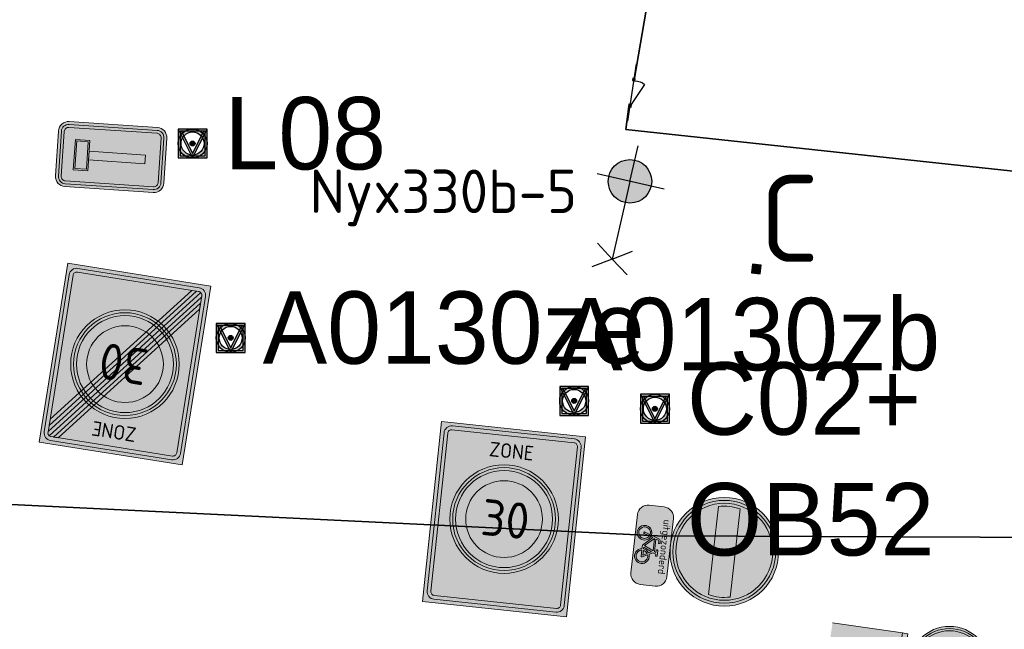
# Model space of a CAD drawing. Header units: metres. Extents: x 167358 to 169466, y 462430 to 462985.
# Tile 13 of 29: x 167527 to 167561, y 462795 to 462816. Entities that reach past the tile are written whole.
import ezdxf
from ezdxf.enums import TextEntityAlignment as Align

# ---------------------------------------------------------------- set-up
doc = ezdxf.new("R2018")
doc.units = ezdxf.units.M
doc.header["$LTSCALE"] = 0.2
for name, color, linetype, lineweight in [('N-WE-IE-MEUBILAIR_WEGMEUBILAIR_CONTAINER-S', 162, 'Continuous', 25), ('N-WE-IE-MEUBILAIR_WEGMEUBILAIR_LICHTMAST-S', 24, 'Continuous', 25), ('N-WE-IE-MEUBILAIR_WEGMEUBILAIR_VERKEERSBORD-S', 92, 'Continuous', 25), ('N-WE-IE-TERREINAFSCHEIDING_KUNSTMATIG_RASTERHEKWERK-G', 213, 'IE-TERREINAFSCHEIDING-KUNSTMATIG-OPEN', 35), ('N-WE-VW-VERKEERSTEKEN_BORD_C-S', 7, 'Continuous', 25), ('N-WE-VW-VERKEERSTEKEN_BORD_D-S', 7, 'Continuous', 25), ('N-WE-VW-VERKEERSTEKEN_BORD_L-S', 7, 'Continuous', 25), ('N-WE-VW-VERKEERSTEKEN_BORD_ONDERBORD-S', 7, 'Continuous', 25), ('N-WE-VW-VERKEERSTEKEN_BORD_ZONEBORD-S', 7, 'Continuous', 25), ('N-XX-IE-TERREINAFSCHEIDING-DOORGANG-S', 215, 'Continuous', 25)]:
    doc.layers.add(name, color=color, linetype=linetype, lineweight=lineweight)
doc.layers.add('X-XX-AL-FASERENS-G', color=6, linetype='Fasegrens', lineweight=35, plot=False)
doc.layers.add('X_uitv', color=7, linetype='Continuous')
doc.styles.add('NLCS-ISO', font='NLCS-ISO.ttf')
doc.styles.add('NLCS-RVV-M200-T25', font='NLCS-RVV.ttf')
doc.styles.add('ZURICH', font='ZURCHN.TTF')
doc.linetypes.add('Fasegrens', pattern='A,40,[132,ltypeshp.shx,S=2,R=0,X=0,Y=0],-0.2,1', length=41.2)
doc.linetypes.add('IE-TERREINAFSCHEIDING-KUNSTMATIG-OPEN', pattern='A,7,-1.5,[67,NLCS.SHX,S=0.75,R=0,X=0,Y=0],-1.5', length=10)
picture_1 = doc.add_image_def('image1.png', size_in_pixel=(1080, 776))

# ---------------------------------------------------------------- blocks, each defined once
blk = doc.blocks.new('N-SIE-WEG_VERKEERSBORD_PAAL-SO')
h = blk.add_hatch(color=256)
h.dxf.hatch_style = 1
h.paths.add_polyline_path([(-1, 0, 1), (1, 0, 1)])
h.paths.add_polyline_path([(0.796, 0, -1), (-0.796, 0, -1)], flags=16)
h = blk.add_hatch(color=256)
h.dxf.hatch_style = 1
h.paths.add_polyline_path([(0, 1), (-1, 1), (-0.8, 0.6, -0.037994), (-0.7, 0.714), (-0.773, 0.86), (-0.511, 0.86, -0.134934)])
h = blk.add_hatch(color=256)
h.dxf.hatch_style = 1
h.paths.add_polyline_path([(-0.86, 0.719), (-1, 1), (-1, 0, -0.134934), (-0.86, 0.511)])
h = blk.add_hatch(color=256)
h.dxf.hatch_style = 1
h.paths.add_polyline_path([(1, 1), (0, 1, -0.134934), (0.511, 0.86), (0.773, 0.86), (0.7, 0.714, -0.037994), (0.8, 0.6)])
h = blk.add_hatch(color=256)
h.dxf.hatch_style = 1
h.paths.add_polyline_path([(1, 1), (0.86, 0.719), (0.86, 0.511, -0.134934), (1, 0)])
h = blk.add_hatch(color=256)
h.dxf.hatch_style = 1
h.paths.add_polyline_path([(-0.511, -0.86), (-0.86, -0.86), (-0.86, -0.511, -0.134934), (-1, 0), (-1, -1), (0, -1, -0.134934)])
h = blk.add_hatch(color=256)
h.dxf.hatch_style = 1
h.paths.add_polyline_path([(-0.603, 0.52, 0.050318), (-0.694, 0.389), (-0.106, -0.789, 0.066661), (0.106, -0.789), (0.694, 0.389, 0.050318), (0.603, 0.52), (0, -0.686)])
h = blk.add_hatch(color=256)
h.dxf.hatch_style = 1
h.paths.add_polyline_path([(0.171, 0, 1), (-0.171, 0, 1)])
h = blk.add_hatch(color=256)
h.dxf.hatch_style = 1
h.paths.add_polyline_path([(1, 0, -0.134934), (0.86, -0.511), (0.86, -0.86), (0.511, -0.86, -0.134934), (0, -1), (1, -1)])
for points in [[(-1, -1), (1, -1), (1, 1), (-1, 1)], [(-0.86, -0.86), (0.86, -0.86), (0.86, 0.86), (-0.86, 0.86)]]:
    blk.add_lwpolyline(points, close=True)
at = {"flags": 128}
for points in [[(-1, 1), (0, -1), (1, 1)], [(-0.773, 0.86), (0, -0.686), (0.773, 0.86)]]:
    blk.add_lwpolyline(points, close=True, dxfattribs=at)
for radius in [1, 0.796, 0.171]:
    blk.add_circle((0, 0), radius)
at = {"lineweight": 30, "flags": 104}
blk.add_attdef('bordgegevens', text='', height=3, dxfattribs=at).set_placement((2.209, 3.21), align=Align.TOP_LEFT)
at = {"style": 'NLCS-ISO', "flags": 9}
for tag, p in [('PAAL', (2.209, -4.133)), ('LOCATIE', (2.209, -8.3))]:
    blk.add_attdef(tag, p, '', height=3, dxfattribs=at)
blk = doc.blocks.new('SIE-WEG_CONTAINER_TEGEL')
at = {"flags": 128}
blk.add_lwpolyline([(-0.15, -0.15), (0.15, -0.15), (0.15, 0.15), (-0.15, 0.15)], close=True, dxfattribs=at)
blk.add_solid([(-0.15, 0.15), (-0.15, -0.15), (0.15, 0.15), (0.15, -0.15)])
at = {"style": 'NLCS-ISO'}
blk.add_text('C', height=0.2, dxfattribs=at).set_placement((0, 0), align=Align.MIDDLE_CENTER)
blk.add_attdef('TEGEL', (0.089, 0.257), '', height=3, dxfattribs=at)
blk = doc.blocks.new('N-SVW-VERKEERSTEKEN_BORD_D02RBB22-SO')
at = {"true_color": 0x007dc8}
h = blk.add_hatch(color=152, dxfattribs=at)
h.dxf.hatch_style = 1
h.paths.add_polyline_path([(2.518, 3.679), (2.66, 3.727, 0.577878), (-2.125, 4.655), (-2.012, 4.557, -0.577878)])
at = {"true_color": 0xffffff}
h = blk.add_hatch(color=7, dxfattribs=at)
h.dxf.hatch_style = 1
h.paths.add_polyline_path([(-2.012, 4.557), (-1.898, 4.458, -0.577878), (2.376, 3.63), (2.518, 3.679, 0.577878)])
at = {"true_color": 0x007dc8}
h = blk.add_hatch(color=152, dxfattribs=at)
h.dxf.hatch_style = 1
h.paths.add_polyline_path([(-1.632, 3.868), (-1.025, 4.475), (0, 3.448), (0.001, 5.325, 0.414322), (-2.512, 2.812, 0.414105), (-0.001, 0.3), (0, 1.619), (-1.423, 1.877, -0.656866), (-1.494, 2.182), (-0.54, 2.776)])
h = blk.add_hatch(color=152, dxfattribs=at)
h.dxf.hatch_style = 1
h.paths.add_polyline_path([(0.001, 5.325), (0, 3.448), (0.067, 3.381), (0.646, 4.315, -0.66261), (0.964, 4.266), (1.451, 1.592, -0.52003), (1.253, 1.391), (0, 1.619), (-0.001, 0.3, 0.414322), (2.513, 2.812, 0.414105)])
h = blk.add_hatch(color=152, dxfattribs=at)
h.dxf.hatch_style = 1
h.paths.add_polyline_path([(-2.012, 4.557), (-2.125, 4.655, 0.180494), (-2.812, 2.812, 0.414214), (0, 0), (0, 0.15, -0.414214), (-2.662, 2.812, -0.180494)])
at = {"true_color": 0xffffff}
h = blk.add_hatch(color=7, dxfattribs=at)
h.dxf.hatch_style = 1
h.paths.add_polyline_path([(-2.512, 2.812, -0.180494), (-1.898, 4.458), (-2.012, 4.557, 0.180494), (-2.662, 2.812, 0.414214), (0, 0.15), (0, 0.3, -0.414214)])
h = blk.add_hatch(color=7, dxfattribs=at)
h.dxf.hatch_style = 1
h.paths.add_polyline_path([(0, 3.448), (-1.025, 4.475), (-1.632, 3.868), (-0.54, 2.776), (-1.494, 2.182, 0.656866), (-1.423, 1.877), (0, 1.619)])
h = blk.add_hatch(color=7, dxfattribs=at)
h.dxf.hatch_style = 1
h.paths.add_polyline_path([(0.964, 4.266, 0.66261), (0.646, 4.315), (0.067, 3.381), (0, 3.448), (0, 1.619), (1.253, 1.391, 0.52003), (1.451, 1.592)])
at = {"true_color": 0x007dc8}
h = blk.add_hatch(color=152, dxfattribs=at)
h.dxf.hatch_style = 1
h.paths.add_polyline_path([(2.812, 2.812, 0.083022), (2.66, 3.727), (2.518, 3.679, -0.083022), (2.663, 2.812, -0.414214), (0, 0.15), (0, 0, 0.414214)])
at = {"true_color": 0xffffff}
h = blk.add_hatch(color=7, dxfattribs=at)
h.dxf.hatch_style = 1
h.paths.add_polyline_path([(2.518, 3.679), (2.376, 3.63, -0.083022), (2.513, 2.812, -0.414214), (0, 0.3), (0, 0.15, 0.414214), (2.663, 2.812, 0.083022)])
at = {"true_color": 0xafafaf}
h = blk.add_hatch(color=253, dxfattribs=at)
h.dxf.hatch_style = 1
h.paths.add_polyline_path([(0.375, 0), (-0.375, 0), (-0.375, -0.375), (0.375, -0.375)])
at = {"true_color": 0x0a0a0a}
h = blk.add_hatch(color=28, dxfattribs=at)
h.dxf.hatch_style = 1
h.paths.add_polyline_path([(1.875, -0.375), (-1.875, -0.375), (-1.875, -0.75), (1.875, -0.75)])
at = {"true_color": 0xffe100}
h = blk.add_hatch(color=2, dxfattribs=at)
h.dxf.hatch_style = 1
h.paths.add_polyline_path([(1.875, -0.75), (-1.875, -0.75), (-1.875, -5.625), (1.875, -5.625)])
at = {"color": 7, "lineweight": 0, "true_color": 0xffffff}
blk.add_lwpolyline([(-1.025, 4.475), (0.067, 3.381), (0.646, 4.315, -0.66261), (0.964, 4.266), (1.451, 1.592, -0.527936), (1.248, 1.392), (-1.423, 1.877, -0.656866), (-1.494, 2.182), (-0.54, 2.776), (-1.632, 3.868)], format="xyb", close=True, dxfattribs=at)
at = {"color": 253, "lineweight": 0, "true_color": 0xafafaf}
blk.add_lwpolyline([(-0.375, -0.375), (0.375, -0.375), (0.375, 0), (-0.375, 0)], close=True, dxfattribs=at)
at = {"color": 28, "lineweight": 0, "true_color": 0x0a0a0a}
blk.add_lwpolyline([(-1.875, -0.75), (1.875, -0.75), (1.875, -0.375), (-1.875, -0.375)], close=True, dxfattribs=at)
at = {"color": 253, "lineweight": 0, "true_color": 0xafafaf}
blk.add_lwpolyline([(1.875, -5.625), (1.875, -0.75), (-1.875, -0.75), (-1.875, -5.625)], dxfattribs=at)
at = {"color": 152, "lineweight": 0, "true_color": 0x007dc8}
blk.add_circle((0, 2.812), 2.812, dxfattribs=at)
at = {"color": 7, "lineweight": 0, "true_color": 0xffffff}
for radius in [2.663, 2.513]:
    blk.add_circle((0, 2.812), radius, dxfattribs=at)
blk = doc.blocks.new('N-SVW-VERKEERSTEKEN_BORD_ZONEBORD BEGIN_A01_030-SO')
at = {"true_color": 0xffffff}
h = blk.add_hatch(color=7, dxfattribs=at)
h.dxf.hatch_style = 1
h.paths.add_polyline_path([(5.002, 6.251), (-5.002, 6.251), (-5.002, 0), (-4.756, 0), (-4.756, 5.486, -0.414214), (-4.231, 6.011), (4.247, 6.011, -0.414214), (4.772, 5.486), (4.772, 0), (5.002, 0)])
at = {"true_color": 0x191919}
h = blk.add_hatch(color=250, dxfattribs=at)
h.dxf.hatch_style = 1
h.paths.add_polyline_path([(-4.494, 5.486, -0.414214), (-4.231, 5.748), (4.247, 5.748, -0.414214), (4.51, 5.486), (4.51, 0), (4.772, 0), (4.772, 5.486, 0.414214), (4.247, 6.011), (-4.231, 6.011, 0.414214), (-4.756, 5.486), (-4.756, 0), (-4.494, 0)])
at = {"true_color": 0xffffff}
h = blk.add_hatch(color=7, dxfattribs=at)
h.dxf.hatch_style = 1
h.paths.add_polyline_path([(4.51, 5.486, 0.414214), (4.247, 5.748), (-4.231, 5.748, 0.414214), (-4.494, 5.486), (-4.494, 0), (-3.75, 0, -1), (3.75, 0), (4.51, 0)])
at = {"true_color": 0xff0000}
h = blk.add_hatch(color=1, dxfattribs=at)
h.dxf.hatch_style = 1
h.paths.add_polyline_path([(-3.75, 0), (-3.55, 0, -1), (3.55, 0), (3.75, 0, 1)])
at = {"true_color": 0xffffff}
h = blk.add_hatch(color=7, dxfattribs=at)
h.dxf.hatch_style = 1
h.paths.add_polyline_path([(-3.55, 0), (-3.35, 0, -1), (3.35, 0), (3.55, 0, 1)])
at = {"true_color": 0xff0000}
h = blk.add_hatch(color=1, dxfattribs=at)
h.dxf.hatch_style = 1
h.paths.add_polyline_path([(-3.35, 0), (-2.65, 0, -1), (2.65, 0), (3.35, 0, 1)])
at = {"true_color": 0xffffff}
h = blk.add_hatch(color=7, dxfattribs=at)
h.dxf.hatch_style = 1
h.paths.add_polyline_path([(-2.65, 0), (2.65, 0, 1)])
h = blk.add_hatch(color=7, dxfattribs=at)
h.dxf.hatch_style = 1
h.paths.add_polyline_path([(5.002, 0), (4.772, 0), (4.772, -5.491, -0.414214), (4.247, -6.016), (-4.231, -6.016, -0.414214), (-4.756, -5.491), (-4.756, 0), (-5.002, 0), (-5.002, -6.251), (5.002, -6.251)])
at = {"true_color": 0x191919}
h = blk.add_hatch(color=250, dxfattribs=at)
h.dxf.hatch_style = 1
h.paths.add_polyline_path([(-4.494, 0), (-4.756, 0), (-4.756, -5.491, 0.414214), (-4.231, -6.016), (4.247, -6.016, 0.414214), (4.772, -5.491), (4.772, 0), (4.51, 0), (4.51, -5.491, -0.414214), (4.247, -5.753), (-4.231, -5.753, -0.414214), (-4.494, -5.491)])
at = {"true_color": 0xffffff}
h = blk.add_hatch(color=7, dxfattribs=at)
h.dxf.hatch_style = 1
h.paths.add_polyline_path([(-3.75, 0), (-4.494, 0), (-4.494, -5.491, 0.414214), (-4.231, -5.753), (4.247, -5.753, 0.414214), (4.51, -5.491), (4.51, 0), (3.75, 0, -1)])
at = {"true_color": 0xff0000}
h = blk.add_hatch(color=1, dxfattribs=at)
h.dxf.hatch_style = 1
h.paths.add_polyline_path([(3.75, 0), (3.55, 0, -1), (-3.55, 0), (-3.75, 0, 1)])
at = {"true_color": 0xffffff}
h = blk.add_hatch(color=7, dxfattribs=at)
h.dxf.hatch_style = 1
h.paths.add_polyline_path([(3.55, 0), (3.35, 0, -1), (-3.35, 0), (-3.55, 0, 1)])
at = {"true_color": 0xff0000}
h = blk.add_hatch(color=1, dxfattribs=at)
h.dxf.hatch_style = 1
h.paths.add_polyline_path([(3.35, 0), (2.65, 0, -1), (-2.65, 0), (-3.35, 0, 1)])
at = {"true_color": 0xffffff}
h = blk.add_hatch(color=7, dxfattribs=at)
h.dxf.hatch_style = 1
h.paths.add_polyline_path([(2.65, 0), (-2.65, 0, 1)])
at = {"color": 251, "lineweight": 0, "true_color": 0x4b4b4b}
blk.add_lwpolyline([(-5.002, 6.251), (5.002, 6.251), (5.002, -6.251), (-5.002, -6.251)], close=True, dxfattribs=at)
at = {"color": 250, "lineweight": 0, "true_color": 0x191919}
for points in [[(-4.231, 6.011), (4.247, 6.011, -0.414214), (4.772, 5.486), (4.772, -5.491, -0.414214), (4.247, -6.016), (-4.231, -6.016, -0.414214), (-4.756, -5.491), (-4.756, 5.486, -0.414214)], [(-4.231, 5.748), (4.247, 5.748, -0.414214), (4.51, 5.486), (4.51, -5.491, -0.414214), (4.247, -5.753), (-4.231, -5.753, -0.414214), (-4.494, -5.491), (-4.494, 5.486, -0.414214)]]:
    blk.add_lwpolyline(points, format="xyb", close=True, dxfattribs=at)
at = {"color": 1, "lineweight": 0, "true_color": 0xff0000}
blk.add_circle((0, 0), 3.75, dxfattribs=at)
at = {"color": 7, "lineweight": 0, "true_color": 0xffffff}
for radius in [3.55, 3.35, 2.65]:
    blk.add_circle((0, 0), radius, dxfattribs=at)
at = {"color": 250, "true_color": 0x191919, "style": 'NLCS-RVV-M200-T25'}
for s, height, p in [('ZONE', 1, (0.02, 4.714)), ('30', 2.5, (0.1, 0))]:
    blk.add_text(s, height=height, dxfattribs=at).set_placement(p, align=Align.MIDDLE_CENTER)
blk.add_attdef('RVV_ONDERSCHRIFT', text='', height=1, dxfattribs=at).set_placement((0.02, -4.717), align=Align.MIDDLE_CENTER)
blk = doc.blocks.new('N-SVW-VERKEERSTEKEN_BORD_ZONEBORD EINDE_A01_030-SO')
at = {"true_color": 0xffffff}
h = blk.add_hatch(color=7, dxfattribs=at)
h.dxf.hatch_style = 1
h.paths.add_polyline_path([(5.002, 6.251), (-5.002, 6.251), (-5.002, 0), (-4.756, 0), (-4.756, 5.486, -0.414214), (-4.231, 6.011), (4.247, 6.011, -0.414214), (4.772, 5.486), (4.772, 0), (5.002, 0)])
at = {"true_color": 0x191919}
h = blk.add_hatch(color=250, dxfattribs=at)
h.dxf.hatch_style = 1
h.paths.add_polyline_path([(-4.494, 5.486, -0.414214), (-4.231, 5.748), (4.247, 5.748, -0.414214), (4.51, 5.486), (4.51, 0), (4.772, 0), (4.772, 5.486, 0.414214), (4.247, 6.011), (-4.231, 6.011, 0.414214), (-4.756, 5.486), (-4.756, 0), (-4.494, 0)])
at = {"true_color": 0xffffff}
h = blk.add_hatch(color=7, dxfattribs=at)
h.dxf.hatch_style = 1
h.paths.add_polyline_path([(3.753, 5.748), (-4.231, 5.748, 0.414214), (-4.494, 5.486), (-4.494, 0), (-3.75, 0, -0.568765), (1.79, 3.295)])
at = {"true_color": 0x191919}
h = blk.add_hatch(color=250, dxfattribs=at)
h.dxf.hatch_style = 1
h.paths.add_polyline_path([(-4.494, -4.981), (4.092, 5.748), (3.753, 5.748), (-4.494, -4.558)])
h = blk.add_hatch(color=250, dxfattribs=at)
h.dxf.hatch_style = 1
edge = h.paths.add_edge_path()
edge.add_line((-4.494, -5.404), (4.394, 5.703))
edge.add_arc((4.247, 5.486), 0.262, 0, 55.92297, ccw=False)
edge.add_line((4.51, 5.486), (4.51, 5.424))
edge.add_line((4.51, 5.424), (-4.391, -5.699))
edge.add_arc((-4.231, -5.491), 0.263, 180, 232.48762, ccw=False)
edge.add_line((-4.494, -5.491), (-4.494, -5.404))
at = {"true_color": 0xffffff}
h = blk.add_hatch(color=7, dxfattribs=at)
h.dxf.hatch_style = 1
h.paths.add_polyline_path([(4.394, 5.703, 0.149795), (4.247, 5.748), (4.092, 5.748), (2.02, 3.159, -0.017667), (2.238, 3.009)])
at = {"true_color": 0x191919}
h = blk.add_hatch(color=250, dxfattribs=at)
h.dxf.hatch_style = 1
h.paths.add_polyline_path([(-4.096, -5.753), (4.51, 5.001), (4.51, 4.578), (-3.758, -5.753)])
at = {"true_color": 0xffffff}
h = blk.add_hatch(color=7, dxfattribs=at)
h.dxf.hatch_style = 1
h.paths.add_polyline_path([(4.51, 5.001), (4.51, 5.424), (2.445, 2.844, -0.017667), (2.639, 2.664)])
h = blk.add_hatch(color=7, dxfattribs=at)
h.dxf.hatch_style = 1
h.paths.add_polyline_path([(4.51, 4.578), (2.822, 2.469, -0.181674), (3.75, 0), (4.51, 0)])
at = {"true_color": 0xafafaf}
h = blk.add_hatch(color=253, dxfattribs=at)
h.dxf.hatch_style = 1
h.paths.add_polyline_path([(-3.75, 0), (-3.55, 0, -1), (3.55, 0), (3.75, 0, 1)])
at = {"true_color": 0xffffff}
h = blk.add_hatch(color=7, dxfattribs=at)
h.dxf.hatch_style = 1
h.paths.add_polyline_path([(-3.55, 0), (-3.35, 0, -1), (3.35, 0), (3.55, 0, 1)])
at = {"true_color": 0xafafaf}
h = blk.add_hatch(color=253, dxfattribs=at)
h.dxf.hatch_style = 1
h.paths.add_polyline_path([(-3.35, 0), (-2.65, 0, -1), (2.65, 0), (3.35, 0, 1)])
at = {"true_color": 0xffffff}
h = blk.add_hatch(color=7, dxfattribs=at)
h.dxf.hatch_style = 1
h.paths.add_polyline_path([(-2.65, 0), (2.65, 0, 1)])
h = blk.add_hatch(color=7, dxfattribs=at)
h.dxf.hatch_style = 1
h.paths.add_polyline_path([(5.002, 0), (4.772, 0), (4.772, -5.491, -0.414214), (4.247, -6.016), (-4.231, -6.016, -0.414214), (-4.756, -5.491), (-4.756, 0), (-5.002, 0), (-5.002, -6.251), (5.002, -6.251)])
at = {"true_color": 0x191919}
h = blk.add_hatch(color=250, dxfattribs=at)
h.dxf.hatch_style = 1
h.paths.add_polyline_path([(-4.494, 0), (-4.756, 0), (-4.756, -5.491, 0.414214), (-4.231, -6.016), (4.247, -6.016, 0.414214), (4.772, -5.491), (4.772, 0), (4.51, 0), (4.51, -5.491, -0.414214), (4.247, -5.753), (-4.231, -5.753, -0.414214), (-4.494, -5.491)])
at = {"true_color": 0xffffff}
h = blk.add_hatch(color=7, dxfattribs=at)
h.dxf.hatch_style = 1
h.paths.add_polyline_path([(-3.75, 0), (-4.494, 0), (-4.494, -4.558), (-2.822, -2.469, -0.181674)])
h = blk.add_hatch(color=7, dxfattribs=at)
h.dxf.hatch_style = 1
h.paths.add_polyline_path([(4.51, 0), (3.75, 0, -0.568765), (-1.79, -3.295), (-3.758, -5.753), (4.247, -5.753, 0.414214), (4.51, -5.491)])
at = {"true_color": 0xafafaf}
h = blk.add_hatch(color=253, dxfattribs=at)
h.dxf.hatch_style = 1
h.paths.add_polyline_path([(3.75, 0), (3.55, 0, -1), (-3.55, 0), (-3.75, 0, 1)])
at = {"true_color": 0xffffff}
h = blk.add_hatch(color=7, dxfattribs=at)
h.dxf.hatch_style = 1
h.paths.add_polyline_path([(3.55, 0), (3.35, 0, -1), (-3.35, 0), (-3.55, 0, 1)])
at = {"true_color": 0xafafaf}
h = blk.add_hatch(color=253, dxfattribs=at)
h.dxf.hatch_style = 1
h.paths.add_polyline_path([(3.35, 0), (2.65, 0, -1), (-2.65, 0), (-3.35, 0, 1)])
at = {"true_color": 0xffffff}
h = blk.add_hatch(color=7, dxfattribs=at)
h.dxf.hatch_style = 1
h.paths.add_polyline_path([(2.65, 0), (-2.65, 0, 1)])
h = blk.add_hatch(color=7, dxfattribs=at)
h.dxf.hatch_style = 1
h.paths.add_polyline_path([(-2.445, -2.844, -0.017667), (-2.639, -2.664), (-4.494, -4.981), (-4.494, -5.404)])
h = blk.add_hatch(color=7, dxfattribs=at)
h.dxf.hatch_style = 1
h.paths.add_polyline_path([(-2.02, -3.159, -0.017667), (-2.238, -3.009), (-4.391, -5.699, 0.165156), (-4.231, -5.753), (-4.096, -5.753)])
at = {"color": 251, "lineweight": 0, "true_color": 0x4b4b4b}
blk.add_lwpolyline([(-5.002, 6.251), (5.002, 6.251), (5.002, -6.251), (-5.002, -6.251)], close=True, dxfattribs=at)
at = {"color": 250, "lineweight": 0, "true_color": 0x191919}
for points in [[(-4.231, 6.011), (4.247, 6.011, -0.414214), (4.772, 5.486), (4.772, -5.491, -0.414214), (4.247, -6.016), (-4.231, -6.016, -0.414214), (-4.756, -5.491), (-4.756, 5.486, -0.414214)], [(-4.231, 5.748), (4.247, 5.748, -0.414214), (4.51, 5.486), (4.51, -5.491, -0.414214), (4.247, -5.753), (-4.231, -5.753, -0.414214), (-4.494, -5.491), (-4.494, 5.486, -0.414214)], [(-4.494, -5.404), (4.394, 5.703, -0.248971), (4.51, 5.486), (4.51, 5.424), (-4.391, -5.699, -0.23311), (-4.494, -5.491)]]:
    blk.add_lwpolyline(points, format="xyb", close=True, dxfattribs=at)
for points in [[(-4.494, -4.981), (4.092, 5.748), (3.753, 5.748), (-4.494, -4.558)], [(-4.096, -5.753), (4.51, 5.001), (4.51, 4.578), (-3.758, -5.753)]]:
    blk.add_lwpolyline(points, close=True, dxfattribs=at)
at = {"color": 253, "lineweight": 0, "true_color": 0xafafaf}
for radius in [3.75, 3.55, 3.35, 2.65]:
    blk.add_circle((0, 0), radius, dxfattribs=at)
at = {"color": 250, "true_color": 0x191919, "style": 'NLCS-RVV-M200-T25'}
blk.add_text('ZONE', height=1, dxfattribs=at).set_placement((0.02, 4.714), align=Align.MIDDLE_CENTER)
at = {"color": 253, "true_color": 0xafafaf, "style": 'NLCS-RVV-M200-T25'}
blk.add_text('30', height=2.5, dxfattribs=at).set_placement((0.1, 0), align=Align.MIDDLE_CENTER)
at = {"color": 250, "true_color": 0x191919, "style": 'NLCS-RVV-M200-T25'}
blk.add_attdef('RVV_ONDERSCHRIFT', text='', height=1, dxfattribs=at).set_placement((0.02, -4.717), align=Align.MIDDLE_CENTER)
blk = doc.blocks.new('N-SVW-VERKEERSTEKEN_BORD_C02-SO')
at = {"true_color": 0xff0000}
h = blk.add_hatch(color=1, dxfattribs=at)
h.dxf.hatch_style = 1
h.paths.add_polyline_path([(-3.75, 0), (-3.55, 0, -1), (3.55, 0), (3.75, 0, 1)])
at = {"true_color": 0xffffff}
h = blk.add_hatch(color=7, dxfattribs=at)
h.dxf.hatch_style = 1
h.paths.add_polyline_path([(3.35, 0), (3.55, 0, 1), (-3.55, 0), (-3.35, 0, -1)])
at = {"true_color": 0xff0000}
h = blk.add_hatch(color=1, dxfattribs=at)
h.dxf.hatch_style = 1
h.paths.add_polyline_path([(-3.35, 0), (-3.15, 0, -0.060174), (-3.059, 0.75), (3.059, 0.75, -0.060174), (3.15, 0), (3.35, 0, 1)])
at = {"true_color": 0xffffff}
h = blk.add_hatch(color=7, dxfattribs=at)
h.dxf.hatch_style = 1
h.paths.add_polyline_path([(3.059, -0.75, 0.120784), (3.059, 0.75), (-3.059, 0.75, 0.120784), (-3.059, -0.75)])
at = {"true_color": 0xff0000}
h = blk.add_hatch(color=1, dxfattribs=at)
h.dxf.hatch_style = 1
h.paths.add_polyline_path([(-3.55, 0), (-3.75, 0, 1), (3.75, 0), (3.55, 0, -1)])
at = {"true_color": 0xffffff}
h = blk.add_hatch(color=7, dxfattribs=at)
h.dxf.hatch_style = 1
h.paths.add_polyline_path([(-3.35, 0), (-3.55, 0, 1), (3.55, 0), (3.35, 0, -1)])
at = {"true_color": 0xff0000}
h = blk.add_hatch(color=1, dxfattribs=at)
h.dxf.hatch_style = 1
h.paths.add_polyline_path([(3.35, 0), (3.15, 0, -0.060174), (3.059, -0.75), (-3.059, -0.75, -0.060174), (-3.15, 0), (-3.35, 0, 1)])
at = {"color": 7, "lineweight": 0, "true_color": 0xffffff}
blk.add_lwpolyline([(-3.059, -0.75), (3.059, -0.75, 0.120784), (3.059, 0.75), (-3.059, 0.75, 0.120784)], format="xyb", close=True, dxfattribs=at)
at = {"color": 1, "lineweight": 0, "true_color": 0xff0000}
blk.add_circle((0, 0), 3.75, dxfattribs=at)
at = {"color": 7, "lineweight": 0, "true_color": 0xffffff}
for radius in [3.55, 3.35]:
    blk.add_circle((0, 0), radius, dxfattribs=at)
blk = doc.blocks.new('N-SVW-VERKEERSTEKEN_BORD_ONDERBORD_OB52-SO')
at = {"true_color": 0xffffff}
h = blk.add_hatch(color=7, dxfattribs=at)
h.dxf.hatch_style = 1
edge = h.paths.add_edge_path()
edge.add_line((2.75, -0.524), (2.75, 0.524))
edge.add_arc((2.024, 0.524), 0.726, 0, 90)
edge.add_line((2.024, 1.25), (-2.024, 1.25))
edge.add_arc((-2.024, 0.524), 0.726, 90, 180)
edge.add_line((-2.75, 0.524), (-2.75, -0.524))
edge.add_arc((-2.024, -0.524), 0.726, 180, 270)
edge.add_line((-2.024, -1.25), (2.024, -1.25))
edge.add_arc((2.024, -0.524), 0.726, 270, 360)
at = {"true_color": 0x191919}
h = blk.add_hatch(color=250, dxfattribs=at)
h.dxf.hatch_style = 1
h.paths.add_polyline_path([(0.477, 0.121), (0.561, 0.307), (0.686, 0.307), (0.686, 0.413), (0.295, 0.413, 1), (0.295, 0.307), (0.447, 0.307), (0.398, 0.201), (-0.482, 0.201), (-0.421, 0.363, -0.345861), (-0.338, 0.413), (-0.205, 0.413), (-0.205, 0.519), (-0.357, 0.519, 0.334348), (-0.527, 0.391), (-0.709, -0.129, 0.794265), (-1.154, -1.018, 0.4733), (-0.383, -0.868, 0.427471), (-0.611, -0.167), (-0.558, -0.011), (0.045, -0.679), (0.288, -0.679, 0.529348), (1.038, -1.073, 0.476174), (1.188, -0.302, 0.318009), (0.617, -0.152)])
h.paths.add_polyline_path([(-0.512, 0.099), (0.348, 0.099), (0.06, -0.538)], flags=16)
h.paths.add_polyline_path([(-0.649, -0.269, -0.542254), (-0.575, -0.936, -0.632638), (-1.233, -0.625, -0.479903), (-0.747, -0.235), (-0.88, -0.61, 1.053204), (-0.778, -0.641)], flags=16)
h.paths.add_polyline_path([(0.42, 0), (0.523, -0.197, 0.234167), (0.288, -0.572), (0.159, -0.572)], flags=16)
h.paths.add_polyline_path([(0.572, -0.296), (0.716, -0.572), (0.398, -0.572, -0.216058)], flags=16)
h.paths.add_polyline_path([(0.398, -0.679), (0.803, -0.679, 0.566151), (0.849, -0.603), (0.667, -0.246, -0.564261), (1.193, -0.687, -0.396488), (0.758, -1.026, -0.350134)], flags=16)
at = {"color": 250, "lineweight": 0, "true_color": 0x191919}
for points in [[(2.75, -0.524), (2.75, 0.524, 0.414214), (2.024, 1.25), (-2.024, 1.25, 0.414214), (-2.75, 0.524), (-2.75, -0.524, 0.414214), (-2.024, -1.25), (2.024, -1.25, 0.414214)], [(0.477, 0.121), (0.561, 0.307), (0.686, 0.307), (0.686, 0.413), (0.295, 0.413, 1), (0.295, 0.307), (0.447, 0.307), (0.398, 0.201), (-0.482, 0.201), (-0.421, 0.363, -0.345861), (-0.338, 0.413), (-0.205, 0.413), (-0.205, 0.519), (-0.357, 0.519, 0.334348), (-0.527, 0.391), (-0.709, -0.129, 0.794265), (-1.154, -1.018, 0.4733), (-0.383, -0.868, 0.427471), (-0.611, -0.167), (-0.558, -0.011), (0.045, -0.679), (0.288, -0.679, 0.529348), (1.038, -1.073, 0.476174), (1.188, -0.302, 0.318009), (0.617, -0.152)], [(0.42, 0), (0.159, -0.572), (0.288, -0.572, -0.234167), (0.523, -0.197)], [(-0.649, -0.269, -0.542254), (-0.575, -0.936, -0.632638), (-1.233, -0.625, -0.479903), (-0.747, -0.235), (-0.88, -0.61, 1.053204), (-0.778, -0.641)], [(0.667, -0.246, -0.564261), (1.193, -0.687, -0.396488), (0.758, -1.026, -0.350134), (0.398, -0.679), (0.803, -0.679, 0.566151), (0.849, -0.603)], [(0.716, -0.572), (0.572, -0.296, 0.216058), (0.398, -0.572)]]:
    blk.add_lwpolyline(points, format="xyb", close=True, dxfattribs=at)
blk.add_lwpolyline([(0.348, 0.099), (-0.512, 0.099), (0.06, -0.538)], close=True, dxfattribs=at)
at = {"color": 250, "true_color": 0x191919, "style": 'NLCS-RVV-M200-T25'}
blk.add_text('uitgezonderd', height=0.5, dxfattribs=at).set_placement((0, 0.598), align=Align.CENTER)
blk = doc.blocks.new('SIE-WEG-DOORGANG-SO')
at = {"layer": 'N-XX-IE-TERREINAFSCHEIDING-DOORGANG-S', "flags": 128}
for points in [[(-2, 0), (2, 0)], [(1, 0.087), (1, -0.087)], [(-0.674, -0.781), (0.827, -0.081)]]:
    blk.add_lwpolyline(points, dxfattribs=at)
for points in [[(-1, 0.087), (-0.827, 0.087), (-0.827, -0.087), (-1, -0.087)], [(0.827, 0.087), (1, 0.087), (1, -0.087), (0.827, -0.087)]]:
    blk.add_lwpolyline(points, close=True, dxfattribs=at)
at = {"layer": 'N-XX-IE-TERREINAFSCHEIDING-DOORGANG-S'}
blk.add_arc((-0.031, -0.275), 0.817, 166.66721, 218.18165, dxfattribs=at)
blk = doc.blocks.new('N-SVW-VERKEERSTEKEN_BORD_L08-SO')
at = {"true_color": 0x007dc8}
h = blk.add_hatch(color=152, dxfattribs=at)
h.dxf.hatch_style = 1
h.paths.add_polyline_path([(-2.25, 3.05), (-2.25, -3.05, 0.414214), (-1.55, -3.75), (0, -3.75), (0, -3.55), (-1.55, -3.55, -0.414214), (-2.05, -3.05), (-2.05, 3.05, -0.414214), (-1.55, 3.55), (0, 3.55), (0, 3.75), (-1.55, 3.75, 0.414214)])
at = {"true_color": 0xffffff}
h = blk.add_hatch(color=7, dxfattribs=at)
h.dxf.hatch_style = 1
h.paths.add_polyline_path([(-1.55, -3.35, -0.414214), (-1.85, -3.05), (-1.85, 3.05, -0.414214), (-1.55, 3.35), (0, 3.35), (0, 3.55), (-1.55, 3.55, 0.414214), (-2.05, 3.05), (-2.05, -3.05, 0.414214), (-1.55, -3.55), (0, -3.55), (0, -3.35)])
at = {"true_color": 0x007dc8}
h = blk.add_hatch(color=152, dxfattribs=at)
h.dxf.hatch_style = 1
h.paths.add_polyline_path([(1.55, 3.75), (0, 3.75), (0, 3.55), (1.55, 3.55, -0.414214), (2.05, 3.05), (2.05, -3.05, -0.414214), (1.55, -3.55), (0, -3.55), (0, -3.75), (1.55, -3.75, 0.414214), (2.25, -3.05), (2.25, 3.05, 0.414214)])
at = {"true_color": 0xffffff}
h = blk.add_hatch(color=7, dxfattribs=at)
h.dxf.hatch_style = 1
h.paths.add_polyline_path([(0, -3.35), (0, -3.55), (1.55, -3.55, 0.414214), (2.05, -3.05), (2.05, 3.05, 0.414214), (1.55, 3.55), (0, 3.55), (0, 3.35), (1.55, 3.35, -0.414214), (1.85, 3.05), (1.85, -3.05, -0.414214), (1.55, -3.35)])
at = {"true_color": 0x007dc8}
h = blk.add_hatch(color=152, dxfattribs=at)
h.dxf.hatch_style = 1
h.paths.add_polyline_path([(0, 3.35), (-1.55, 3.35, 0.414214), (-1.85, 3.05), (-1.85, -3.05, 0.414214), (-1.55, -3.35), (0, -3.35), (0, -2.35), (-0.3, -2.35), (-0.3, 1.55), (-1.05, 1.55), (-1.05, 2.55), (0, 2.55)])
h = blk.add_hatch(color=152, dxfattribs=at)
h.dxf.hatch_style = 1
h.paths.add_polyline_path([(1.85, 3.05, 0.414214), (1.55, 3.35), (0, 3.35), (0, 2.55), (1.05, 2.55), (1.05, 1.55), (0.3, 1.55), (0.3, -2.35), (0, -2.35), (0, -3.35), (1.55, -3.35, 0.414214), (1.85, -3.05)])
at = {"true_color": 0xffffff}
h = blk.add_hatch(color=7, dxfattribs=at)
h.dxf.hatch_style = 1
h.paths.add_polyline_path([(0, 2.55), (-1.05, 2.55), (-1.05, 1.55), (0, 1.55), (0, 1.65), (-0.95, 1.65), (-0.95, 2.45), (0, 2.45)])
at = {"true_color": 0xff0000}
h = blk.add_hatch(color=1, dxfattribs=at)
h.dxf.hatch_style = 1
h.paths.add_polyline_path([(-0.95, 1.65), (0.95, 1.65), (0.95, 2.45), (-0.95, 2.45)])
at = {"true_color": 0xffffff}
h = blk.add_hatch(color=7, dxfattribs=at)
h.dxf.hatch_style = 1
h.paths.add_polyline_path([(1.05, 2.55), (0, 2.55), (0, 2.45), (0.95, 2.45), (0.95, 1.65), (0, 1.65), (0, 1.55), (1.05, 1.55)])
h = blk.add_hatch(color=7, dxfattribs=at)
h.dxf.hatch_style = 1
h.paths.add_polyline_path([(0.3, 1.55), (0.3, -2.35), (-0.3, -2.35), (-0.3, 1.55)])
at = {"color": 152, "lineweight": 0, "true_color": 0x007dc8}
blk.add_lwpolyline([(-1.55, -3.75), (1.55, -3.75, 0.414214), (2.25, -3.05), (2.25, 3.05, 0.414214), (1.55, 3.75), (-1.55, 3.75, 0.414214), (-2.25, 3.05), (-2.25, -3.05, 0.414214)], format="xyb", close=True, dxfattribs=at)
at = {"color": 7, "lineweight": 0, "true_color": 0xffffff}
for points in [[(-1.55, -3.55), (1.55, -3.55, 0.414214), (2.05, -3.05), (2.05, 3.05, 0.414214), (1.55, 3.55), (-1.55, 3.55, 0.414214), (-2.05, 3.05), (-2.05, -3.05, 0.414214)], [(-1.55, -3.35), (1.55, -3.35, 0.414214), (1.85, -3.05), (1.85, 3.05, 0.414214), (1.55, 3.35), (-1.55, 3.35, 0.414214), (-1.85, 3.05), (-1.85, -3.05, 0.414214)]]:
    blk.add_lwpolyline(points, format="xyb", close=True, dxfattribs=at)
for points in [[(-1.05, 1.55), (1.05, 1.55), (1.05, 2.55), (-1.05, 2.55)], [(-0.95, 1.65), (0.95, 1.65), (0.95, 2.45), (-0.95, 2.45)], [(0.3, 1.55), (0.3, -2.35), (-0.3, -2.35), (-0.3, 1.55)]]:
    blk.add_lwpolyline(points, close=True, dxfattribs=at)
blk = doc.blocks.new('N-SIE-WEG_LICHTMAST_1UITHOUDER-SO')
h = blk.add_hatch(color=256)
edge = h.paths.add_edge_path()
edge.add_arc((0, 0), 1.5, 0, 360)
for p, q in [((0, -2.42), (0, 2.33)), ((-5.5, 0), (-6.339, 1.244)), ((-5.5, 0), (-4.661, 1.244)), ((-5.5, 0), (-6.339, -1.244)), ((-1.5, 0), (-5.5, 0)), ((-5.5, 0), (-4.661, -1.244)), ((0, 0), (-1.495, 0)), ((0, 0), (2.515, 0))]:
    blk.add_line(p, q)
blk.add_circle((0, 0), 1.5)
at = {"style": 'ZURICH'}
blk.add_attdef('TYPE', text='', height=3, dxfattribs=at).set_placement((6.914, 5.256), align=Align.BOTTOM_CENTER)

msp = doc.modelspace()

# ---------------------------------------------------------------- linework, layer by layer
at = {"layer": 'N-WE-IE-TERREINAFSCHEIDING_KUNSTMATIG_RASTERHEKWERK-G', "flags": 128}
for points in [[(167548.069, 462813.811), (167550.031, 462825.231), (167552.357, 462835.459)], [(167564.482, 462811.058), (167564.362, 462810.258), (167547.778, 462812.044), (167547.88, 462812.834)]]:
    msp.add_lwpolyline(points, dxfattribs=at)
at = {"layer": 'X-XX-AL-FASERENS-G', "flags": 128}
msp.add_lwpolyline([(167820.816, 462693.312), (167819.722, 462700.175), (167826.67, 462713.194), (167829.095, 462712.867, 0.050044), (167841.448, 462712.694), (167870.551, 462715.322), (167870.198, 462721.196), (167840.93, 462718.692, -0.033968), (167833.352, 462718.555), (167833.246, 462716.427), (167829.529, 462716.662, -0.437956), (167827.203, 462720.12), (167827.984, 462724.286, 0.088551), (167827.094, 462736.479, 0.043449), (167824.011, 462744.335, -0.019548), (167814.697, 462765.1, 0.039205), (167806.768, 462781.064), (167802.726, 462787.306, -0.33661), (167802.858, 462790.75), (167814.82, 462805.005), (167810.865, 462809.492), (167809.047, 462807.652), (167806.877, 462805.17), (167802.267, 462799.56), (167797.657, 462793.95), (167793.813, 462798.326), (167793.703, 462798.224), (167788.416, 462793.307), (167792.782, 462788.41), (167769.017, 462759.488), (167763.902, 462761.927), (167760.845, 462762.976), (167758.621, 462756.622), (167764.573, 462754.069), (167748.924, 462735.063), (167748.99, 462735.143), (167707.327, 462761.45), (167667.122, 462776.975), (167625.212, 462786.622), (167568.368, 462797.937), (167548.871, 462798.021), (167502.775, 462800.251), (167495.041, 462800.46), (167495.064, 462800.641), (167465.101, 462804.467), (167419.048, 462802.531), (167418.975, 462802.587), (167418.714, 462803.404), (167417.12, 462811.107), (167417.883, 462811.055), (167419.161, 462810.624), (167420.228, 462813.791), (167418.802, 462814.443), (167414.491, 462815.763), (167411.583, 462817.551), (167410.262, 462819.279), (167412.714, 462819.887), (167428.968, 462815.223), (167441.987, 462815.548), (167441.78, 462876.845), (167444.275, 462883.35), (167444.275, 462883.35), (167447.221, 462923.6), (167571.058, 462909.852), (167795.285, 462857.65), (167820.192, 462847.158), (167840.767, 462850.752), (167854.957, 462827.626), (167854.957, 462827.626), (167857.512, 462818.795), (167857.512, 462818.795), (167894.965, 462737.633), (167901.934, 462724.783), (167904.208, 462716.775), (167904.203, 462715.353), (167890.079, 462714.275), (167888.942, 462703.447), (167879.389, 462698.315), (167874.869, 462688.462), (167871.788, 462680.97), (167824.382, 462692.095)], format="xyb", close=True, dxfattribs=at)

# ---------------------------------------------------------------- block references
at = {"layer": 'N-WE-IE-MEUBILAIR_WEGMEUBILAIR_CONTAINER-S'}
ref = msp.add_blockref('SIE-WEG_CONTAINER_TEGEL', (167552.281, 462807.225), dxfattribs=dict(at, rotation=354.1091050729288))
ref.add_attrib('TEGEL', 'C', (167552.396, 462807.471), dxfattribs={"layer": '0', "height": 3, "style": 'NLCS-ISO'})
ref = msp.add_blockref('SIE-WEG_CONTAINER_TEGEL', (167552.281, 462807.225), dxfattribs=dict(at, rotation=354.1091050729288))
ref.add_attrib('TEGEL', 'C', (167552.396, 462807.471), dxfattribs={"layer": '0', "height": 3, "style": 'NLCS-ISO'})
at = {"layer": 'N-WE-IE-MEUBILAIR_WEGMEUBILAIR_LICHTMAST-S'}
ref = msp.add_blockref('N-SIE-WEG_LICHTMAST_1UITHOUDER-SO', (167547.917, 462810.253), dxfattribs=dict(at, xscale=0.5, yscale=0.5, zscale=0.5, rotation=77.0884959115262))
ref.add_attrib('TYPE', 'Nyx330b-5', dxfattribs={"layer": '0', "height": 1.5, "style": 'NLCS-ISO'}).set_placement((167541.465, 462808.708), align=Align.BOTTOM_CENTER)
at = {"layer": 'N-WE-IE-MEUBILAIR_WEGMEUBILAIR_VERKEERSBORD-S', "ltscale": 0.2}
ref = msp.add_blockref('N-SIE-WEG_VERKEERSBORD_PAAL-SO', (167532.807, 462811.559), dxfattribs=dict(at, xscale=0.5, yscale=0.5, zscale=0.5))
lines = msp.add_mtext('L08', dxfattribs={"layer": '0', "insert": (167533.912, 462813.164), "char_height": 2.5, "attachment_point": 1})
ref.add_attrib('bordgegevens', '', (167533.912, 462813.164), dxfattribs={"flags": 104}).embed_mtext(lines)
at = {"layer": 'N-WE-IE-MEUBILAIR_WEGMEUBILAIR_VERKEERSBORD-S'}
ref = msp.add_blockref('N-SIE-WEG_VERKEERSBORD_PAAL-SO', (167534.124, 462804.85), dxfattribs=dict(at, xscale=0.5, yscale=0.5, zscale=0.5))
lines = msp.add_mtext('A0130ze', dxfattribs={"layer": '0', "insert": (167535.228, 462806.456), "char_height": 2.5, "attachment_point": 1})
ref.add_attrib('bordgegevens', '', (167535.228, 462806.456), dxfattribs={"flags": 104}).embed_mtext(lines)
ref = msp.add_blockref('N-SIE-WEG_VERKEERSBORD_PAAL-SO', (167545.988, 462802.675), dxfattribs=dict(at, xscale=0.5, yscale=0.5, zscale=0.5))
lines = msp.add_mtext('A0130zb', dxfattribs={"layer": '0', "insert": (167545.435, 462806.232), "char_height": 2.5, "attachment_point": 1})
ref.add_attrib('bordgegevens', '', (167545.435, 462806.232), dxfattribs={"flags": 104}).embed_mtext(lines)
ref = msp.add_blockref('N-SIE-WEG_VERKEERSBORD_PAAL-SO', (167548.778, 462802.403), dxfattribs=dict(at, xscale=0.5, yscale=0.5, zscale=0.5))
lines = msp.add_mtext('C02+\\POB52', dxfattribs={"layer": '0', "insert": (167549.883, 462804.008), "char_height": 2.5, "attachment_point": 1})
ref.add_attrib('bordgegevens', '', (167549.883, 462804.008), dxfattribs={"flags": 104}).embed_mtext(lines)
at = {"layer": 'N-WE-VW-VERKEERSTEKEN_BORD_C-S', "ltscale": 0.2, "xscale": 0.5, "yscale": 0.5, "zscale": 0.5, "rotation": 263.5361250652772}
msp.add_blockref('N-SVW-VERKEERSTEKEN_BORD_C02-SO', (167551.175, 462797.468), dxfattribs=at)
at = {"layer": 'N-WE-VW-VERKEERSTEKEN_BORD_D-S', "ltscale": 0.2, "xscale": 0.5, "yscale": 0.5, "zscale": 0.5, "rotation": 261.7646053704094}
msp.add_blockref('N-SVW-VERKEERSTEKEN_BORD_D02RBB22-SO', (167557.562, 462793.687), dxfattribs=at)
at = {"layer": 'N-WE-VW-VERKEERSTEKEN_BORD_L-S', "xscale": 0.5, "yscale": 0.5, "zscale": 0.5, "rotation": 86.16405033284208}
msp.add_blockref('N-SVW-VERKEERSTEKEN_BORD_L08-SO', (167529.996, 462811.091), dxfattribs=at)
at = {"layer": 'N-WE-VW-VERKEERSTEKEN_BORD_ONDERBORD-S', "ltscale": 0.2, "xscale": 0.5, "yscale": 0.5, "zscale": 0.5, "rotation": 263.5361250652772}
msp.add_blockref('N-SVW-VERKEERSTEKEN_BORD_ONDERBORD_OB52-SO', (167548.685, 462797.679), dxfattribs=at)
at = {"layer": 'N-WE-VW-VERKEERSTEKEN_BORD_ZONEBORD-S', "ltscale": 0.2, "xscale": 0.4999999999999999, "yscale": 0.4999999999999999, "zscale": 0.4999999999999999}
for name, p, rotation in [('N-SVW-VERKEERSTEKEN_BORD_ZONEBORD EINDE_A01_030-SO', (167530.473, 462803.945), 170.9397834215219), ('N-SVW-VERKEERSTEKEN_BORD_ZONEBORD BEGIN_A01_030-SO', (167543.567, 462798.597), 353.9199503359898)]:
    msp.add_blockref(name, p, dxfattribs=dict(at, rotation=rotation))
at = {"layer": 'N-XX-IE-TERREINAFSCHEIDING-DOORGANG-S', "xscale": -0.5010225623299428, "yscale": 0.5010225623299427, "zscale": 0.5010225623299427, "rotation": 81.52259618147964}
msp.add_blockref('SIE-WEG-DOORGANG-SO', (167547.984, 462813.316), dxfattribs=at)

# ---------------------------------------------------------------- pictures from other files: only their frames are drawn
at = {"layer": 'X_uitv'}
image = msp.add_image(picture_1, insert=(167358.172, 462528.036), size_in_units=(577.77, 415.139), rotation=0.008189, dxfattribs=at)
image.dxf.flags = 7

doc.saveas('drawing.dxf')
